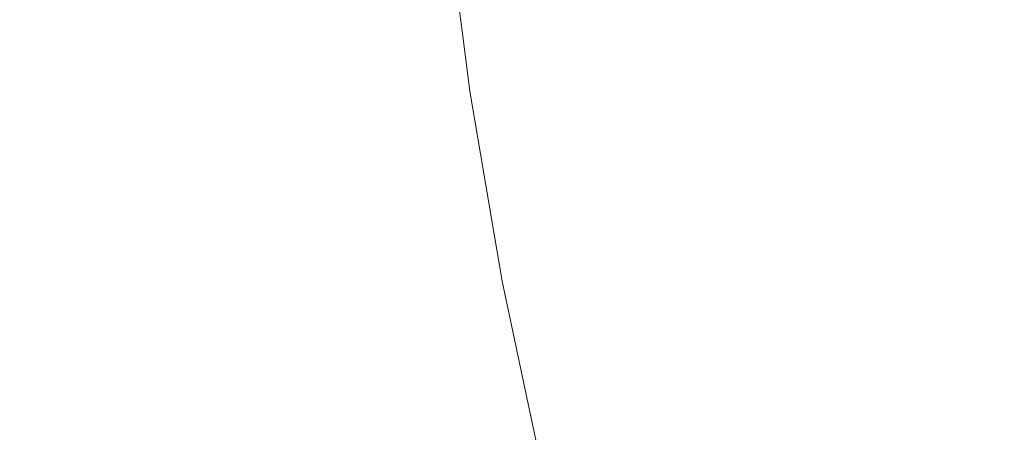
# Model space of a CAD drawing. Header units: centimetres. Extents: x -44.1 to 45.2, y 4.2 to 6.
# Tile 145 of 256: x -14.1126 to -14.087, y 4.6735 to 4.6843. Entities that reach past the tile are written whole.
import ezdxf

# ---------------------------------------------------------------- set-up
doc = ezdxf.new("R2010")
doc.units = ezdxf.units.CM
doc.header["$LTSCALE"] = 2.54
doc.layers.add('Lucido design-1', color=7, linetype='Continuous')

# ---------------------------------------------------------------- blocks, each defined once
blk = doc.blocks.new('Gruppo-4-1')
at = {"color": 7, "linetype": 'Continuous', "lineweight": 9}
blk.add_3dface([(-43.924707, 5.900089, -2312.32217), (-43.924707, 4.300089, -2312.32217), (45.040209, 4.300089, -2312.32217), (45.040209, 5.900089, -2312.32217)], dxfattribs=at)
for points, invisible_edges in [([(-14.093475, 4.684225, -2312.792323), (-14.093875, 4.687493, -2312.792323), (-14.092606, 4.687542, -2312.789995), (-14.092207, 4.684287, -2312.789995)], 15), ([(-14.092207, 4.684287, -2312.789995), (-14.092606, 4.687542, -2312.789995), (-14.091233, 4.687594, -2312.787674), (-14.090837, 4.684354, -2312.787674)], 15), ([(-14.101108, 4.683854, -2313.023745), (-14.101517, 4.687198, -2313.023745), (-14.101511, 4.687338, -2313.02217), (-14.101066, 4.683858, -2313.02217)], 11), ([(-14.101066, 4.683858, -2313.02217), (-14.101511, 4.687338, -2313.02217), (-14.101511, 4.687338, -2312.82217), (-14.101066, 4.683858, -2312.82217)], 10), ([(-14.101077, 4.683856, -2312.821063), (-14.101066, 4.683858, -2312.82217), (-14.101511, 4.687338, -2312.82217), (-14.101486, 4.687199, -2312.821063)], 13), ([(-14.098646, 4.683974, -2312.805134), (-14.098969, 4.683958, -2312.806291), (-14.099375, 4.687281, -2312.806291), (-14.099052, 4.687293, -2312.805134)], 15), ([(-14.099052, 4.687293, -2312.805134), (-14.098705, 4.687306, -2312.803974), (-14.098299, 4.683991, -2312.803974), (-14.098646, 4.683974, -2312.805134)], 15), ([(-14.097928, 4.684009, -2312.802812), (-14.098299, 4.683991, -2312.803974), (-14.098705, 4.687306, -2312.803974), (-14.098334, 4.687321, -2312.802812)], 15), ([(-14.098334, 4.687321, -2312.802812), (-14.097938, 4.687336, -2312.801649), (-14.097533, 4.684028, -2312.801649), (-14.097928, 4.684009, -2312.802812)], 15), ([(-14.097113, 4.684048, -2312.800485), (-14.097533, 4.684028, -2312.801649), (-14.097938, 4.687336, -2312.801649), (-14.097518, 4.687352, -2312.800485)], 15), ([(-14.097518, 4.687352, -2312.800485), (-14.097073, 4.687369, -2312.799319), (-14.096669, 4.68407, -2312.799319), (-14.097113, 4.684048, -2312.800485)], 15), ([(-14.0962, 4.684093, -2312.798154), (-14.096669, 4.68407, -2312.799319), (-14.097073, 4.687369, -2312.799319), (-14.096603, 4.687387, -2312.798154)], 15), ([(-14.096603, 4.687387, -2312.798154), (-14.096108, 4.687407, -2312.796987), (-14.095705, 4.684117, -2312.796987), (-14.0962, 4.684093, -2312.798154)], 15), ([(-14.095186, 4.684142, -2312.795821), (-14.095705, 4.684117, -2312.796987), (-14.096108, 4.687407, -2312.796987), (-14.095588, 4.687427, -2312.795821)], 15), ([(-14.095588, 4.687427, -2312.795821), (-14.095042, 4.687448, -2312.794654), (-14.094641, 4.684169, -2312.794654), (-14.095186, 4.684142, -2312.795821)], 15), ([(-14.094071, 4.684196, -2312.793488), (-14.094641, 4.684169, -2312.794654), (-14.095042, 4.687448, -2312.794654), (-14.094471, 4.68747, -2312.793488)], 15), ([(-14.094471, 4.68747, -2312.793488), (-14.093875, 4.687493, -2312.792323), (-14.093475, 4.684225, -2312.792323), (-14.094071, 4.684196, -2312.793488)], 15), ([(-14.106049, 4.683614, -2313.046366), (-14.106464, 4.687007, -2313.046366), (-14.105715, 4.687036, -2313.044493), (-14.105301, 4.683651, -2313.044493)], 15), ([(-14.105301, 4.683651, -2313.044493), (-14.105715, 4.687036, -2313.044493), (-14.105037, 4.687062, -2313.042641), (-14.104623, 4.683683, -2313.042641)], 15), ([(-14.104623, 4.683683, -2313.042641), (-14.105037, 4.687062, -2313.042641), (-14.104426, 4.687086, -2313.040809), (-14.104013, 4.683713, -2313.040809)], 15), ([(-14.104013, 4.683713, -2313.040809), (-14.104426, 4.687086, -2313.040809), (-14.10388, 4.687107, -2313.038998), (-14.103469, 4.68374, -2313.038998)], 15), ([(-14.103469, 4.68374, -2313.038998), (-14.10388, 4.687107, -2313.038998), (-14.103398, 4.687126, -2313.03721), (-14.102987, 4.683763, -2313.03721)], 15), ([(-14.102987, 4.683763, -2313.03721), (-14.103398, 4.687126, -2313.03721), (-14.102976, 4.687142, -2313.035444), (-14.102565, 4.683784, -2313.035444)], 15), ([(-14.102565, 4.683784, -2313.035444), (-14.102976, 4.687142, -2313.035444), (-14.102611, 4.687156, -2313.033702), (-14.102201, 4.683801, -2313.033702)], 15), ([(-14.102201, 4.683801, -2313.033702), (-14.102611, 4.687156, -2313.033702), (-14.102303, 4.687168, -2313.031982), (-14.101893, 4.683816, -2313.031982)], 15), ([(-14.101893, 4.683816, -2313.031982), (-14.102303, 4.687168, -2313.031982), (-14.102048, 4.687178, -2313.030287), (-14.101638, 4.683829, -2313.030287)], 15), ([(-14.101638, 4.683829, -2313.030287), (-14.102048, 4.687178, -2313.030287), (-14.101844, 4.687185, -2313.028615), (-14.101434, 4.683838, -2313.028615)], 15), ([(-14.101434, 4.683838, -2313.028615), (-14.101844, 4.687185, -2313.028615), (-14.101689, 4.687191, -2313.026967), (-14.101279, 4.683846, -2313.026967)], 15), ([(-14.101279, 4.683846, -2313.026967), (-14.101689, 4.687191, -2313.026967), (-14.10158, 4.687196, -2313.025344), (-14.101171, 4.683851, -2313.025344)], 15), ([(-14.101171, 4.683851, -2313.025344), (-14.10158, 4.687196, -2313.025344), (-14.101517, 4.687198, -2313.023745), (-14.101108, 4.683854, -2313.023745)], 15), ([(-14.101486, 4.687199, -2312.821063), (-14.101455, 4.6872, -2312.81995), (-14.101046, 4.683857, -2312.81995), (-14.101077, 4.683856, -2312.821063)], 15), ([(-14.100994, 4.68386, -2312.818833), (-14.101046, 4.683857, -2312.81995), (-14.101455, 4.6872, -2312.81995), (-14.101403, 4.687202, -2312.818833)], 15), ([(-14.101403, 4.687202, -2312.818833), (-14.10133, 4.687205, -2312.817712), (-14.100921, 4.683863, -2312.817712), (-14.100994, 4.68386, -2312.818833)], 15), ([(-14.100827, 4.683868, -2312.816586), (-14.100921, 4.683863, -2312.817712), (-14.10133, 4.687205, -2312.817712), (-14.101235, 4.687209, -2312.816586)], 15), ([(-14.101235, 4.687209, -2312.816586), (-14.101119, 4.687213, -2312.815456), (-14.10071, 4.683874, -2312.815456), (-14.100827, 4.683868, -2312.816586)], 15), ([(-14.100572, 4.68388, -2312.814322), (-14.10071, 4.683874, -2312.815456), (-14.101119, 4.687213, -2312.815456), (-14.10098, 4.687219, -2312.814322)], 15), ([(-14.10098, 4.687219, -2312.814322), (-14.10082, 4.687225, -2312.813185), (-14.100412, 4.683888, -2312.813185), (-14.100572, 4.68388, -2312.814322)], 15), ([(-14.100229, 4.683897, -2312.812043), (-14.100412, 4.683888, -2312.813185), (-14.10082, 4.687225, -2312.813185), (-14.100637, 4.687232, -2312.812043)], 15), ([(-14.100637, 4.687232, -2312.812043), (-14.100431, 4.68724, -2312.810899), (-14.100023, 4.683907, -2312.810899), (-14.100229, 4.683897, -2312.812043)], 15), ([(-14.099794, 4.683918, -2312.809751), (-14.100023, 4.683907, -2312.810899), (-14.100431, 4.68724, -2312.810899), (-14.100202, 4.687249, -2312.809751)], 15), ([(-14.100202, 4.687249, -2312.809751), (-14.09995, 4.687258, -2312.8086), (-14.099543, 4.68393, -2312.8086), (-14.099794, 4.683918, -2312.809751)], 15), ([(-14.099267, 4.683944, -2312.807447), (-14.099543, 4.68393, -2312.8086), (-14.09995, 4.687258, -2312.8086), (-14.099674, 4.687269, -2312.807447)], 15), ([(-14.099674, 4.687269, -2312.807447), (-14.099375, 4.687281, -2312.806291), (-14.098969, 4.683958, -2312.806291), (-14.099267, 4.683944, -2312.807447)], 15), ([(-14.113474, 4.683253, -2313.059966), (-14.113898, 4.686721, -2313.059966), (-14.112583, 4.686771, -2313.057979), (-14.112161, 4.683317, -2313.057979)], 15), ([(-14.112161, 4.683317, -2313.057979), (-14.112583, 4.686771, -2313.057979), (-14.111357, 4.686819, -2313.056004), (-14.110936, 4.683377, -2313.056004)], 15), ([(-14.110936, 4.683377, -2313.056004), (-14.111357, 4.686819, -2313.056004), (-14.110216, 4.686863, -2313.054044), (-14.109797, 4.683432, -2313.054044)], 15), ([(-14.109797, 4.683432, -2313.054044), (-14.110216, 4.686863, -2313.054044), (-14.10916, 4.686903, -2313.052099), (-14.108741, 4.683483, -2313.052099)], 15), ([(-14.108741, 4.683483, -2313.052099), (-14.10916, 4.686903, -2313.052099), (-14.108184, 4.686941, -2313.05017), (-14.107767, 4.683531, -2313.05017)], 15), ([(-14.107767, 4.683531, -2313.05017), (-14.108184, 4.686941, -2313.05017), (-14.107286, 4.686976, -2313.048259), (-14.10687, 4.683574, -2313.048259)], 15), ([(-14.10687, 4.683574, -2313.048259), (-14.107286, 4.686976, -2313.048259), (-14.106464, 4.687007, -2313.046366), (-14.106049, 4.683614, -2313.046366)], 15), ([(-14.087785, 4.684502, -2312.783058), (-14.087294, 4.681246, -2312.783058), (-14.088869, 4.681153, -2312.78536), (-14.089362, 4.684425, -2312.78536)], 15), ([(-14.086104, 4.684584, -2312.780769), (-14.085615, 4.681344, -2312.780769), (-14.087294, 4.681246, -2312.783058), (-14.087785, 4.684502, -2312.783058)], 15), ([(-14.094071, 4.684196, -2312.793488), (-14.093475, 4.684225, -2312.792323), (-14.092976, 4.680911, -2312.792323), (-14.09357, 4.680876, -2312.793488)], 15), ([(-14.092355, 4.680948, -2312.791158), (-14.092976, 4.680911, -2312.792323), (-14.093475, 4.684225, -2312.792323), (-14.092207, 4.684287, -2312.789995)], 15), ([(-14.092207, 4.684287, -2312.789995), (-14.09171, 4.680986, -2312.789995), (-14.092355, 4.680948, -2312.791158)], 11), ([(-14.090837, 4.684354, -2312.787674), (-14.090341, 4.681066, -2312.787674), (-14.09171, 4.680986, -2312.789995), (-14.092207, 4.684287, -2312.789995)], 15), ([(-14.089362, 4.684425, -2312.78536), (-14.088869, 4.681153, -2312.78536), (-14.090341, 4.681066, -2312.787674), (-14.090837, 4.684354, -2312.787674)], 15), ([(-14.099267, 4.683944, -2312.807447), (-14.098969, 4.683958, -2312.806291), (-14.09846, 4.680588, -2312.806291), (-14.098759, 4.680571, -2312.807447)], 15), ([(-14.098138, 4.680607, -2312.805134), (-14.09846, 4.680588, -2312.806291), (-14.098969, 4.683958, -2312.806291), (-14.098646, 4.683974, -2312.805134)], 15), ([(-14.098646, 4.683974, -2312.805134), (-14.098299, 4.683991, -2312.803974), (-14.097792, 4.680628, -2312.803974), (-14.098138, 4.680607, -2312.805134)], 15), ([(-14.097422, 4.68065, -2312.802812), (-14.097792, 4.680628, -2312.803974), (-14.098299, 4.683991, -2312.803974), (-14.097928, 4.684009, -2312.802812)], 15), ([(-14.097928, 4.684009, -2312.802812), (-14.097533, 4.684028, -2312.801649), (-14.097027, 4.680673, -2312.801649), (-14.097422, 4.68065, -2312.802812)], 15), ([(-14.096608, 4.680697, -2312.800485), (-14.097027, 4.680673, -2312.801649), (-14.097533, 4.684028, -2312.801649), (-14.097113, 4.684048, -2312.800485)], 15), ([(-14.097113, 4.684048, -2312.800485), (-14.096669, 4.68407, -2312.799319), (-14.096164, 4.680724, -2312.799319), (-14.096608, 4.680697, -2312.800485)], 15), ([(-14.095696, 4.680751, -2312.798154), (-14.096164, 4.680724, -2312.799319), (-14.096669, 4.68407, -2312.799319), (-14.0962, 4.684093, -2312.798154)], 15), ([(-14.0962, 4.684093, -2312.798154), (-14.095705, 4.684117, -2312.796987), (-14.095202, 4.68078, -2312.796987), (-14.095696, 4.680751, -2312.798154)], 15), ([(-14.094683, 4.680811, -2312.795821), (-14.095202, 4.68078, -2312.796987), (-14.095705, 4.684117, -2312.796987), (-14.095186, 4.684142, -2312.795821)], 15), ([(-14.095186, 4.684142, -2312.795821), (-14.094641, 4.684169, -2312.794654), (-14.09414, 4.680843, -2312.794654), (-14.094683, 4.680811, -2312.795821)], 15), ([(-14.09357, 4.680876, -2312.793488), (-14.09414, 4.680843, -2312.794654), (-14.094641, 4.684169, -2312.794654), (-14.094071, 4.684196, -2312.793488)], 15), ([(-14.104013, 4.683713, -2313.040809), (-14.103497, 4.680292, -2313.040809), (-14.104106, 4.680256, -2313.042641), (-14.104623, 4.683683, -2313.042641)], 15), ([(-14.103469, 4.68374, -2313.038998), (-14.102953, 4.680324, -2313.038998), (-14.103497, 4.680292, -2313.040809), (-14.104013, 4.683713, -2313.040809)], 15), ([(-14.102987, 4.683763, -2313.03721), (-14.102472, 4.680352, -2313.03721), (-14.102953, 4.680324, -2313.038998), (-14.103469, 4.68374, -2313.038998)], 15), ([(-14.102565, 4.683784, -2313.035444), (-14.102051, 4.680377, -2313.035444), (-14.102472, 4.680352, -2313.03721), (-14.102987, 4.683763, -2313.03721)], 15), ([(-14.102201, 4.683801, -2313.033702), (-14.101688, 4.680399, -2313.033702), (-14.102051, 4.680377, -2313.035444), (-14.102565, 4.683784, -2313.035444)], 15), ([(-14.101893, 4.683816, -2313.031982), (-14.10138, 4.680417, -2313.031982), (-14.101688, 4.680399, -2313.033702), (-14.102201, 4.683801, -2313.033702)], 15), ([(-14.101638, 4.683829, -2313.030287), (-14.101126, 4.680432, -2313.030287), (-14.10138, 4.680417, -2313.031982), (-14.101893, 4.683816, -2313.031982)], 15), ([(-14.101434, 4.683838, -2313.028615), (-14.100922, 4.680444, -2313.028615), (-14.101126, 4.680432, -2313.030287), (-14.101638, 4.683829, -2313.030287)], 15), ([(-14.101279, 4.683846, -2313.026967), (-14.100768, 4.680453, -2313.026967), (-14.100922, 4.680444, -2313.028615), (-14.101434, 4.683838, -2313.028615)], 15), ([(-14.101171, 4.683851, -2313.025344), (-14.10066, 4.680459, -2313.025344), (-14.100768, 4.680453, -2313.026967), (-14.101279, 4.683846, -2313.026967)], 15), ([(-14.101108, 4.683854, -2313.023745), (-14.100596, 4.680463, -2313.023745), (-14.10066, 4.680459, -2313.025344), (-14.101171, 4.683851, -2313.025344)], 15), ([(-14.101108, 4.683854, -2313.023745), (-14.101066, 4.683858, -2313.02217), (-14.100883, 4.682427, -2313.02217)], 9), ([(-14.100883, 4.682427, -2313.02217), (-14.100596, 4.680463, -2313.023745), (-14.101108, 4.683854, -2313.023745)], 11), ([(-14.100883, 4.682427, -2312.82217), (-14.101066, 4.683858, -2312.82217), (-14.101077, 4.683856, -2312.821063)], 10), ([(-14.101077, 4.683856, -2312.821063), (-14.101046, 4.683857, -2312.81995), (-14.100535, 4.680466, -2312.81995), (-14.100565, 4.680465, -2312.821063)], 15), ([(-14.101077, 4.683856, -2312.821063), (-14.100565, 4.680465, -2312.821063), (-14.100883, 4.682427, -2312.82217)], 11), ([(-14.101066, 4.683858, -2312.82217), (-14.100883, 4.682427, -2312.82217), (-14.100883, 4.682427, -2313.02217), (-14.101066, 4.683858, -2313.02217)], 10), ([(-14.100483, 4.680469, -2312.818833), (-14.100535, 4.680466, -2312.81995), (-14.101046, 4.683857, -2312.81995), (-14.100994, 4.68386, -2312.818833)], 15), ([(-14.100994, 4.68386, -2312.818833), (-14.100921, 4.683863, -2312.817712), (-14.10041, 4.680474, -2312.817712), (-14.100483, 4.680469, -2312.818833)], 15), ([(-14.100316, 4.680479, -2312.816586), (-14.10041, 4.680474, -2312.817712), (-14.100921, 4.683863, -2312.817712), (-14.100827, 4.683868, -2312.816586)], 15), ([(-14.100827, 4.683868, -2312.816586), (-14.10071, 4.683874, -2312.815456), (-14.100199, 4.680486, -2312.815456), (-14.100316, 4.680479, -2312.816586)], 15), ([(-14.100061, 4.680494, -2312.814322), (-14.100199, 4.680486, -2312.815456), (-14.10071, 4.683874, -2312.815456), (-14.100572, 4.68388, -2312.814322)], 15), ([(-14.100572, 4.68388, -2312.814322), (-14.100412, 4.683888, -2312.813185), (-14.099901, 4.680504, -2312.813185), (-14.100061, 4.680494, -2312.814322)], 15), ([(-14.099719, 4.680514, -2312.812043), (-14.099901, 4.680504, -2312.813185), (-14.100412, 4.683888, -2312.813185), (-14.100229, 4.683897, -2312.812043)], 15), ([(-14.100229, 4.683897, -2312.812043), (-14.100023, 4.683907, -2312.810899), (-14.099513, 4.680527, -2312.810899), (-14.099719, 4.680514, -2312.812043)], 15), ([(-14.099285, 4.68054, -2312.809751), (-14.099513, 4.680527, -2312.810899), (-14.100023, 4.683907, -2312.810899), (-14.099794, 4.683918, -2312.809751)], 15), ([(-14.099794, 4.683918, -2312.809751), (-14.099543, 4.68393, -2312.8086), (-14.099033, 4.680555, -2312.8086), (-14.099285, 4.68054, -2312.809751)], 15), ([(-14.098759, 4.680571, -2312.807447), (-14.099033, 4.680555, -2312.8086), (-14.099543, 4.68393, -2312.8086), (-14.099267, 4.683944, -2312.807447)], 15), ([(-14.109797, 4.683432, -2313.054044), (-14.109272, 4.679952, -2313.054044), (-14.110409, 4.679885, -2313.056004), (-14.110936, 4.683377, -2313.056004)], 15), ([(-14.108741, 4.683483, -2313.052099), (-14.108218, 4.680014, -2313.052099), (-14.109272, 4.679952, -2313.054044), (-14.109797, 4.683432, -2313.054044)], 15), ([(-14.107767, 4.683531, -2313.05017), (-14.107245, 4.680072, -2313.05017), (-14.108218, 4.680014, -2313.052099), (-14.108741, 4.683483, -2313.052099)], 15), ([(-14.10687, 4.683574, -2313.048259), (-14.10635, 4.680124, -2313.048259), (-14.107245, 4.680072, -2313.05017), (-14.107767, 4.683531, -2313.05017)], 15), ([(-14.106049, 4.683614, -2313.046366), (-14.10553, 4.680172, -2313.046366), (-14.10635, 4.680124, -2313.048259), (-14.10687, 4.683574, -2313.048259)], 15), ([(-14.105301, 4.683651, -2313.044493), (-14.104783, 4.680216, -2313.044493), (-14.10553, 4.680172, -2313.046366), (-14.106049, 4.683614, -2313.046366)], 15), ([(-14.104623, 4.683683, -2313.042641), (-14.104106, 4.680256, -2313.042641), (-14.104783, 4.680216, -2313.044493), (-14.105301, 4.683651, -2313.044493)], 15), ([(-14.112161, 4.683317, -2313.057979), (-14.111632, 4.679813, -2313.057979), (-14.112944, 4.679736, -2313.059966), (-14.113474, 4.683253, -2313.059966)], 15), ([(-14.110936, 4.683377, -2313.056004), (-14.110409, 4.679885, -2313.056004), (-14.111632, 4.679813, -2313.057979), (-14.112161, 4.683317, -2313.057979)], 15), ([(-14.100596, 4.680463, -2313.023745), (-14.100883, 4.682427, -2313.02217), (-14.100044, 4.677475, -2313.02217)], 9), ([(-14.100883, 4.682427, -2313.02217), (-14.100883, 4.682427, -2312.82217), (-14.100044, 4.677475, -2312.82217), (-14.100044, 4.677475, -2313.02217)], 5), ([(-14.100044, 4.677475, -2312.82217), (-14.100883, 4.682427, -2312.82217), (-14.100565, 4.680465, -2312.821063)], 10), ([(-14.089741, 4.677733, -2312.787674), (-14.090341, 4.681066, -2312.787674), (-14.088869, 4.681153, -2312.78536), (-14.088272, 4.677835, -2312.78536)], 15), ([(-14.088272, 4.677835, -2312.78536), (-14.088869, 4.681153, -2312.78536), (-14.087294, 4.681246, -2312.783058), (-14.0867, 4.677944, -2312.783058)], 15), ([(-14.0867, 4.677944, -2312.783058), (-14.087294, 4.681246, -2312.783058), (-14.085615, 4.681344, -2312.780769), (-14.085025, 4.67806, -2312.780769)], 15), ([(-14.092965, 4.67751, -2312.793488), (-14.093533, 4.67747, -2312.794654), (-14.09414, 4.680843, -2312.794654), (-14.09357, 4.680876, -2312.793488)], 15), ([(-14.09357, 4.680876, -2312.793488), (-14.092976, 4.680911, -2312.792323), (-14.092371, 4.677551, -2312.792323), (-14.092965, 4.67751, -2312.793488)], 15), ([(-14.091752, 4.677594, -2312.791158), (-14.092371, 4.677551, -2312.792323), (-14.092976, 4.680911, -2312.792323), (-14.092355, 4.680948, -2312.791158)], 15), ([(-14.092355, 4.680948, -2312.791158), (-14.09171, 4.680986, -2312.789995), (-14.091108, 4.677639, -2312.789995), (-14.091752, 4.677594, -2312.791158)], 15), ([(-14.091108, 4.677639, -2312.789995), (-14.09171, 4.680986, -2312.789995), (-14.090341, 4.681066, -2312.787674), (-14.089741, 4.677733, -2312.787674)], 15), ([(-14.097524, 4.677194, -2312.805134), (-14.097846, 4.677172, -2312.806291), (-14.09846, 4.680588, -2312.806291), (-14.098138, 4.680607, -2312.805134)], 15), ([(-14.098138, 4.680607, -2312.805134), (-14.097792, 4.680628, -2312.803974), (-14.097179, 4.677218, -2312.803974), (-14.097524, 4.677194, -2312.805134)], 15), ([(-14.096809, 4.677243, -2312.802812), (-14.097179, 4.677218, -2312.803974), (-14.097792, 4.680628, -2312.803974), (-14.097422, 4.68065, -2312.802812)], 15), ([(-14.097422, 4.68065, -2312.802812), (-14.097027, 4.680673, -2312.801649), (-14.096415, 4.677271, -2312.801649), (-14.096809, 4.677243, -2312.802812)], 15), ([(-14.095997, 4.6773, -2312.800485), (-14.096415, 4.677271, -2312.801649), (-14.097027, 4.680673, -2312.801649), (-14.096608, 4.680697, -2312.800485)], 15), ([(-14.096608, 4.680697, -2312.800485), (-14.096164, 4.680724, -2312.799319), (-14.095554, 4.67733, -2312.799319), (-14.095997, 4.6773, -2312.800485)], 15), ([(-14.095086, 4.677363, -2312.798154), (-14.095554, 4.67733, -2312.799319), (-14.096164, 4.680724, -2312.799319), (-14.095696, 4.680751, -2312.798154)], 15), ([(-14.095696, 4.680751, -2312.798154), (-14.095202, 4.68078, -2312.796987), (-14.094594, 4.677397, -2312.796987), (-14.095086, 4.677363, -2312.798154)], 15), ([(-14.094076, 4.677433, -2312.795821), (-14.094594, 4.677397, -2312.796987), (-14.095202, 4.68078, -2312.796987), (-14.094683, 4.680811, -2312.795821)], 15), ([(-14.094683, 4.680811, -2312.795821), (-14.09414, 4.680843, -2312.794654), (-14.093533, 4.67747, -2312.794654), (-14.094076, 4.677433, -2312.795821)], 15), ([(-14.102331, 4.676861, -2313.038998), (-14.102953, 4.680324, -2313.038998), (-14.102472, 4.680352, -2313.03721), (-14.10185, 4.676894, -2313.03721)], 15), ([(-14.10185, 4.676894, -2313.03721), (-14.102472, 4.680352, -2313.03721), (-14.102051, 4.680377, -2313.035444), (-14.10143, 4.676923, -2313.035444)], 15), ([(-14.10143, 4.676923, -2313.035444), (-14.102051, 4.680377, -2313.035444), (-14.101688, 4.680399, -2313.033702), (-14.101068, 4.676948, -2313.033702)], 15), ([(-14.101068, 4.676948, -2313.033702), (-14.101688, 4.680399, -2313.033702), (-14.10138, 4.680417, -2313.031982), (-14.10076, 4.67697, -2313.031982)], 15), ([(-14.10076, 4.67697, -2313.031982), (-14.10138, 4.680417, -2313.031982), (-14.101126, 4.680432, -2313.030287), (-14.100506, 4.676987, -2313.030287)], 15), ([(-14.100506, 4.676987, -2313.030287), (-14.101126, 4.680432, -2313.030287), (-14.100922, 4.680444, -2313.028615), (-14.100303, 4.677001, -2313.028615)], 15), ([(-14.100303, 4.677001, -2313.028615), (-14.100922, 4.680444, -2313.028615), (-14.100768, 4.680453, -2313.026967), (-14.100149, 4.677012, -2313.026967)], 15), ([(-14.100149, 4.677012, -2313.026967), (-14.100768, 4.680453, -2313.026967), (-14.10066, 4.680459, -2313.025344), (-14.100041, 4.67702, -2313.025344)], 15), ([(-14.100041, 4.67702, -2313.025344), (-14.10066, 4.680459, -2313.025344), (-14.100596, 4.680463, -2313.023745), (-14.099978, 4.677024, -2313.023745)], 15), ([(-14.100044, 4.677475, -2313.02217), (-14.099978, 4.677024, -2313.023745), (-14.100596, 4.680463, -2313.023745)], 11), ([(-14.100565, 4.680465, -2312.821063), (-14.100535, 4.680466, -2312.81995), (-14.099916, 4.677028, -2312.81995), (-14.099947, 4.677026, -2312.821063)], 15), ([(-14.100565, 4.680465, -2312.821063), (-14.099947, 4.677026, -2312.821063), (-14.100044, 4.677475, -2312.82217)], 11), ([(-14.099865, 4.677032, -2312.818833), (-14.099916, 4.677028, -2312.81995), (-14.100535, 4.680466, -2312.81995), (-14.100483, 4.680469, -2312.818833)], 15), ([(-14.100483, 4.680469, -2312.818833), (-14.10041, 4.680474, -2312.817712), (-14.099792, 4.677037, -2312.817712), (-14.099865, 4.677032, -2312.818833)], 15), ([(-14.099698, 4.677043, -2312.816586), (-14.099792, 4.677037, -2312.817712), (-14.10041, 4.680474, -2312.817712), (-14.100316, 4.680479, -2312.816586)], 15), ([(-14.100316, 4.680479, -2312.816586), (-14.100199, 4.680486, -2312.815456), (-14.099582, 4.677051, -2312.815456), (-14.099698, 4.677043, -2312.816586)], 15), ([(-14.099444, 4.677061, -2312.814322), (-14.099582, 4.677051, -2312.815456), (-14.100199, 4.680486, -2312.815456), (-14.100061, 4.680494, -2312.814322)], 15), ([(-14.100061, 4.680494, -2312.814322), (-14.099901, 4.680504, -2312.813185), (-14.099284, 4.677072, -2312.813185), (-14.099444, 4.677061, -2312.814322)], 15), ([(-14.099102, 4.677085, -2312.812043), (-14.099284, 4.677072, -2312.813185), (-14.099901, 4.680504, -2312.813185), (-14.099719, 4.680514, -2312.812043)], 15), ([(-14.099719, 4.680514, -2312.812043), (-14.099513, 4.680527, -2312.810899), (-14.098897, 4.677099, -2312.810899), (-14.099102, 4.677085, -2312.812043)], 15), ([(-14.098669, 4.677115, -2312.809751), (-14.098897, 4.677099, -2312.810899), (-14.099513, 4.680527, -2312.810899), (-14.099285, 4.68054, -2312.809751)], 15), ([(-14.099285, 4.68054, -2312.809751), (-14.099033, 4.680555, -2312.8086), (-14.098418, 4.677132, -2312.8086), (-14.098669, 4.677115, -2312.809751)], 15), ([(-14.098144, 4.677151, -2312.807447), (-14.098418, 4.677132, -2312.8086), (-14.099033, 4.680555, -2312.8086), (-14.098759, 4.680571, -2312.807447)], 15), ([(-14.098759, 4.680571, -2312.807447), (-14.09846, 4.680588, -2312.806291), (-14.097846, 4.677172, -2312.806291), (-14.098144, 4.677151, -2312.807447)], 15), ([(-14.106614, 4.676564, -2313.05017), (-14.107245, 4.680072, -2313.05017), (-14.10635, 4.680124, -2313.048259), (-14.105721, 4.676626, -2313.048259)], 15), ([(-14.105721, 4.676626, -2313.048259), (-14.10635, 4.680124, -2313.048259), (-14.10553, 4.680172, -2313.046366), (-14.104903, 4.676683, -2313.046366)], 15), ([(-14.104903, 4.676683, -2313.046366), (-14.10553, 4.680172, -2313.046366), (-14.104783, 4.680216, -2313.044493), (-14.104157, 4.676734, -2313.044493)], 15), ([(-14.104157, 4.676734, -2313.044493), (-14.104783, 4.680216, -2313.044493), (-14.104106, 4.680256, -2313.042641), (-14.103482, 4.676781, -2313.042641)], 15), ([(-14.103482, 4.676781, -2313.042641), (-14.104106, 4.680256, -2313.042641), (-14.103497, 4.680292, -2313.040809), (-14.102874, 4.676823, -2313.040809)], 15), ([(-14.102874, 4.676823, -2313.040809), (-14.103497, 4.680292, -2313.040809), (-14.102953, 4.680324, -2313.038998), (-14.102331, 4.676861, -2313.038998)], 15), ([(-14.110993, 4.676261, -2313.057979), (-14.111632, 4.679813, -2313.057979), (-14.110409, 4.679885, -2313.056004), (-14.109773, 4.676345, -2313.056004)], 15), ([(-14.109773, 4.676345, -2313.056004), (-14.110409, 4.679885, -2313.056004), (-14.109272, 4.679952, -2313.054044), (-14.108637, 4.676424, -2313.054044)], 15), ([(-14.108637, 4.676424, -2313.054044), (-14.109272, 4.679952, -2313.054044), (-14.108218, 4.680014, -2313.052099), (-14.107586, 4.676497, -2313.052099)], 15), ([(-14.107586, 4.676497, -2313.052099), (-14.108218, 4.680014, -2313.052099), (-14.107245, 4.680072, -2313.05017), (-14.106614, 4.676564, -2313.05017)], 15), ([(-14.113703, 4.676073, -2313.061965), (-14.114347, 4.679654, -2313.061965), (-14.112944, 4.679736, -2313.059966), (-14.112303, 4.67617, -2313.059966)], 15), ([(-14.112303, 4.67617, -2313.059966), (-14.112944, 4.679736, -2313.059966), (-14.111632, 4.679813, -2313.057979), (-14.110993, 4.676261, -2313.057979)], 15), ([(-14.088272, 4.677835, -2312.78536), (-14.087568, 4.674472, -2312.78536), (-14.089034, 4.674355, -2312.787674), (-14.089741, 4.677733, -2312.787674)], 15), ([(-14.0867, 4.677944, -2312.783058), (-14.085999, 4.674597, -2312.783058), (-14.087568, 4.674472, -2312.78536), (-14.088272, 4.677835, -2312.78536)], 15), ([(-14.092965, 4.67751, -2312.793488), (-14.092371, 4.677551, -2312.792323), (-14.091658, 4.674145, -2312.792323), (-14.09225, 4.674098, -2312.793488)], 15), ([(-14.09104, 4.674194, -2312.791158), (-14.091658, 4.674145, -2312.792323), (-14.092371, 4.677551, -2312.792323), (-14.091752, 4.677594, -2312.791158)], 15), ([(-14.091752, 4.677594, -2312.791158), (-14.091108, 4.677639, -2312.789995), (-14.090397, 4.674246, -2312.789995), (-14.09104, 4.674194, -2312.791158)], 15), ([(-14.089728, 4.674299, -2312.788833), (-14.090397, 4.674246, -2312.789995), (-14.091108, 4.677639, -2312.789995), (-14.089741, 4.677733, -2312.787674)], 15), ([(-14.089741, 4.677733, -2312.787674), (-14.089034, 4.674355, -2312.787674), (-14.089728, 4.674299, -2312.788833)], 11), ([(-14.100044, 4.677475, -2313.02217), (-14.099949, 4.677027, -2313.02217), (-14.099978, 4.677024, -2313.023745)], 10), ([(-14.099949, 4.677027, -2313.02217), (-14.100044, 4.677475, -2313.02217), (-14.100044, 4.677475, -2312.82217), (-14.099949, 4.677027, -2312.82217)], 10), ([(-14.099947, 4.677026, -2312.821063), (-14.099949, 4.677027, -2312.82217), (-14.100044, 4.677475, -2312.82217)], 9), ([(-14.096809, 4.677243, -2312.802812), (-14.096415, 4.677271, -2312.801649), (-14.095693, 4.673823, -2312.801649), (-14.096086, 4.673791, -2312.802812)], 15), ([(-14.095276, 4.673856, -2312.800485), (-14.095693, 4.673823, -2312.801649), (-14.096415, 4.677271, -2312.801649), (-14.095997, 4.6773, -2312.800485)], 15), ([(-14.095997, 4.6773, -2312.800485), (-14.095554, 4.67733, -2312.799319), (-14.094834, 4.673891, -2312.799319), (-14.095276, 4.673856, -2312.800485)], 15), ([(-14.094367, 4.673929, -2312.798154), (-14.094834, 4.673891, -2312.799319), (-14.095554, 4.67733, -2312.799319), (-14.095086, 4.677363, -2312.798154)], 15), ([(-14.095086, 4.677363, -2312.798154), (-14.094594, 4.677397, -2312.796987), (-14.093876, 4.673968, -2312.796987), (-14.094367, 4.673929, -2312.798154)], 15), ([(-14.093359, 4.674009, -2312.795821), (-14.093876, 4.673968, -2312.796987), (-14.094594, 4.677397, -2312.796987), (-14.094076, 4.677433, -2312.795821)], 15), ([(-14.094076, 4.677433, -2312.795821), (-14.093533, 4.67747, -2312.794654), (-14.092817, 4.674052, -2312.794654), (-14.093359, 4.674009, -2312.795821)], 15), ([(-14.09225, 4.674098, -2312.793488), (-14.092817, 4.674052, -2312.794654), (-14.093533, 4.67747, -2312.794654), (-14.092965, 4.67751, -2312.793488)], 15), ([(-14.100041, 4.67702, -2313.025344), (-14.099311, 4.673533, -2313.025344), (-14.099419, 4.673525, -2313.026967), (-14.100149, 4.677012, -2313.026967)], 15), ([(-14.099978, 4.677024, -2313.023745), (-14.099248, 4.673538, -2313.023745), (-14.099311, 4.673533, -2313.025344), (-14.100041, 4.67702, -2313.025344)], 15), ([(-14.099949, 4.677027, -2313.02217), (-14.098984, 4.672476, -2313.02217), (-14.099248, 4.673538, -2313.023745), (-14.099978, 4.677024, -2313.023745)], 14), ([(-14.099949, 4.677027, -2312.82217), (-14.098984, 4.672476, -2312.82217), (-14.098984, 4.672476, -2313.02217), (-14.099949, 4.677027, -2313.02217)], 10), ([(-14.099217, 4.673541, -2312.821063), (-14.098984, 4.672476, -2312.82217), (-14.099949, 4.677027, -2312.82217), (-14.099947, 4.677026, -2312.821063)], 13), ([(-14.099947, 4.677026, -2312.821063), (-14.099916, 4.677028, -2312.81995), (-14.099186, 4.673543, -2312.81995), (-14.099217, 4.673541, -2312.821063)], 15), ([(-14.099135, 4.673547, -2312.818833), (-14.099186, 4.673543, -2312.81995), (-14.099916, 4.677028, -2312.81995), (-14.099865, 4.677032, -2312.818833)], 15), ([(-14.099865, 4.677032, -2312.818833), (-14.099792, 4.677037, -2312.817712), (-14.099062, 4.673553, -2312.817712), (-14.099135, 4.673547, -2312.818833)], 15), ([(-14.098968, 4.673561, -2312.816586), (-14.099062, 4.673553, -2312.817712), (-14.099792, 4.677037, -2312.817712), (-14.099698, 4.677043, -2312.816586)], 15), ([(-14.099698, 4.677043, -2312.816586), (-14.099582, 4.677051, -2312.815456), (-14.098853, 4.67357, -2312.815456), (-14.098968, 4.673561, -2312.816586)], 15), ([(-14.098715, 4.673581, -2312.814322), (-14.098853, 4.67357, -2312.815456), (-14.099582, 4.677051, -2312.815456), (-14.099444, 4.677061, -2312.814322)], 15), ([(-14.099444, 4.677061, -2312.814322), (-14.099284, 4.677072, -2312.813185), (-14.098556, 4.673594, -2312.813185), (-14.098715, 4.673581, -2312.814322)], 15), ([(-14.098374, 4.673608, -2312.812043), (-14.098556, 4.673594, -2312.813185), (-14.099284, 4.677072, -2312.813185), (-14.099102, 4.677085, -2312.812043)], 15), ([(-14.099102, 4.677085, -2312.812043), (-14.098897, 4.677099, -2312.810899), (-14.098169, 4.673625, -2312.810899), (-14.098374, 4.673608, -2312.812043)], 15), ([(-14.097942, 4.673643, -2312.809751), (-14.098169, 4.673625, -2312.810899), (-14.098897, 4.677099, -2312.810899), (-14.098669, 4.677115, -2312.809751)], 15), ([(-14.098669, 4.677115, -2312.809751), (-14.098418, 4.677132, -2312.8086), (-14.097691, 4.673663, -2312.8086), (-14.097942, 4.673643, -2312.809751)], 15), ([(-14.097418, 4.673685, -2312.807447), (-14.097691, 4.673663, -2312.8086), (-14.098418, 4.677132, -2312.8086), (-14.098144, 4.677151, -2312.807447)], 15), ([(-14.098144, 4.677151, -2312.807447), (-14.097846, 4.677172, -2312.806291), (-14.097121, 4.673708, -2312.806291), (-14.097418, 4.673685, -2312.807447)], 15), ([(-14.0968, 4.673734, -2312.805134), (-14.097121, 4.673708, -2312.806291), (-14.097846, 4.677172, -2312.806291), (-14.097524, 4.677194, -2312.805134)], 15), ([(-14.097524, 4.677194, -2312.805134), (-14.097179, 4.677218, -2312.803974), (-14.096455, 4.673762, -2312.803974), (-14.0968, 4.673734, -2312.805134)], 15), ([(-14.096086, 4.673791, -2312.802812), (-14.096455, 4.673762, -2312.803974), (-14.097179, 4.677218, -2312.803974), (-14.096809, 4.677243, -2312.802812)], 15), ([(-14.103482, 4.676781, -2313.042641), (-14.102744, 4.673259, -2313.042641), (-14.103418, 4.673205, -2313.044493), (-14.104157, 4.676734, -2313.044493)], 15), ([(-14.102874, 4.676823, -2313.040809), (-14.102137, 4.673307, -2313.040809), (-14.102744, 4.673259, -2313.042641), (-14.103482, 4.676781, -2313.042641)], 15), ([(-14.102331, 4.676861, -2313.038998), (-14.101596, 4.673351, -2313.038998), (-14.102137, 4.673307, -2313.040809), (-14.102874, 4.676823, -2313.040809)], 15), ([(-14.10185, 4.676894, -2313.03721), (-14.101116, 4.673389, -2313.03721), (-14.101596, 4.673351, -2313.038998), (-14.102331, 4.676861, -2313.038998)], 15), ([(-14.10143, 4.676923, -2313.035444), (-14.100697, 4.673423, -2313.035444), (-14.101116, 4.673389, -2313.03721), (-14.10185, 4.676894, -2313.03721)], 15), ([(-14.101068, 4.676948, -2313.033702), (-14.100335, 4.673451, -2313.033702), (-14.100697, 4.673423, -2313.035444), (-14.10143, 4.676923, -2313.035444)], 15), ([(-14.10076, 4.67697, -2313.031982), (-14.100029, 4.673476, -2313.031982), (-14.100335, 4.673451, -2313.033702), (-14.101068, 4.676948, -2313.033702)], 15), ([(-14.100506, 4.676987, -2313.030287), (-14.099775, 4.673496, -2313.030287), (-14.100029, 4.673476, -2313.031982), (-14.10076, 4.67697, -2313.031982)], 15), ([(-14.100303, 4.677001, -2313.028615), (-14.099573, 4.673512, -2313.028615), (-14.099775, 4.673496, -2313.030287), (-14.100506, 4.676987, -2313.030287)], 15), ([(-14.100149, 4.677012, -2313.026967), (-14.099419, 4.673525, -2313.026967), (-14.099573, 4.673512, -2313.028615), (-14.100303, 4.677001, -2313.028615)], 15), ([(-14.106614, 4.676564, -2313.05017), (-14.10587, 4.673009, -2313.05017), (-14.106839, 4.672932, -2313.052099), (-14.107586, 4.676497, -2313.052099)], 15), ([(-14.105721, 4.676626, -2313.048259), (-14.104978, 4.67308, -2313.048259), (-14.10587, 4.673009, -2313.05017), (-14.106614, 4.676564, -2313.05017)], 15), ([(-14.104903, 4.676683, -2313.046366), (-14.104162, 4.673146, -2313.046366), (-14.104978, 4.67308, -2313.048259), (-14.105721, 4.676626, -2313.048259)], 15), ([(-14.104157, 4.676734, -2313.044493), (-14.103418, 4.673205, -2313.044493), (-14.104162, 4.673146, -2313.046366), (-14.104903, 4.676683, -2313.046366)], 15), ([(-14.110993, 4.676261, -2313.057979), (-14.110239, 4.67266, -2313.057979), (-14.111546, 4.672555, -2313.059966), (-14.112303, 4.67617, -2313.059966)], 15), ([(-14.109773, 4.676345, -2313.056004), (-14.109021, 4.672757, -2313.056004), (-14.110239, 4.67266, -2313.057979), (-14.110993, 4.676261, -2313.057979)], 15), ([(-14.108637, 4.676424, -2313.054044), (-14.107889, 4.672848, -2313.054044), (-14.109021, 4.672757, -2313.056004), (-14.109773, 4.676345, -2313.056004)], 15), ([(-14.107586, 4.676497, -2313.052099), (-14.106839, 4.672932, -2313.052099), (-14.107889, 4.672848, -2313.054044), (-14.108637, 4.676424, -2313.054044)], 15), ([(-14.112303, 4.67617, -2313.059966), (-14.111546, 4.672555, -2313.059966), (-14.112943, 4.672444, -2313.061965), (-14.113703, 4.676073, -2313.061965)], 15), ([(-14.088214, 4.670932, -2312.787674), (-14.089034, 4.674355, -2312.787674), (-14.087568, 4.674472, -2312.78536), (-14.086752, 4.671065, -2312.78536)], 15), ([(-14.086752, 4.671065, -2312.78536), (-14.087568, 4.674472, -2312.78536), (-14.085999, 4.674597, -2312.783058), (-14.085187, 4.671207, -2312.783058)], 15), ([(-14.090215, 4.67075, -2312.791158), (-14.090831, 4.670694, -2312.792323), (-14.091658, 4.674145, -2312.792323), (-14.09104, 4.674194, -2312.791158)], 15), ([(-14.09104, 4.674194, -2312.791158), (-14.090397, 4.674246, -2312.789995), (-14.089573, 4.670808, -2312.789995), (-14.090215, 4.67075, -2312.791158)], 15), ([(-14.088906, 4.670869, -2312.788833), (-14.089573, 4.670808, -2312.789995), (-14.090397, 4.674246, -2312.789995), (-14.089728, 4.674299, -2312.788833)], 15), ([(-14.089728, 4.674299, -2312.788833), (-14.089034, 4.674355, -2312.787674), (-14.088214, 4.670932, -2312.787674), (-14.088906, 4.670869, -2312.788833)], 15), ([(-14.094367, 4.673929, -2312.798154), (-14.093876, 4.673968, -2312.796987), (-14.093043, 4.670493, -2312.796987), (-14.093533, 4.670449, -2312.798154)], 15), ([(-14.092528, 4.67054, -2312.795821), (-14.093043, 4.670493, -2312.796987), (-14.093876, 4.673968, -2312.796987), (-14.093359, 4.674009, -2312.795821)], 15), ([(-14.093359, 4.674009, -2312.795821), (-14.092817, 4.674052, -2312.794654), (-14.091987, 4.670589, -2312.794654), (-14.092528, 4.67054, -2312.795821)], 15), ([(-14.091422, 4.670641, -2312.793488), (-14.091987, 4.670589, -2312.794654), (-14.092817, 4.674052, -2312.794654), (-14.09225, 4.674098, -2312.793488)], 15), ([(-14.09225, 4.674098, -2312.793488), (-14.091658, 4.674145, -2312.792323), (-14.090831, 4.670694, -2312.792323), (-14.091422, 4.670641, -2312.793488)], 15), ([(-14.096576, 4.670173, -2312.807447), (-14.096849, 4.670148, -2312.8086), (-14.097691, 4.673663, -2312.8086), (-14.097418, 4.673685, -2312.807447)], 15), ([(-14.097418, 4.673685, -2312.807447), (-14.097121, 4.673708, -2312.806291), (-14.09628, 4.670199, -2312.806291), (-14.096576, 4.670173, -2312.807447)], 15), ([(-14.09596, 4.670228, -2312.805134), (-14.09628, 4.670199, -2312.806291), (-14.097121, 4.673708, -2312.806291), (-14.0968, 4.673734, -2312.805134)], 15), ([(-14.0968, 4.673734, -2312.805134), (-14.096455, 4.673762, -2312.803974), (-14.095616, 4.67026, -2312.803974), (-14.09596, 4.670228, -2312.805134)], 15), ([(-14.095248, 4.670293, -2312.802812), (-14.095616, 4.67026, -2312.803974), (-14.096455, 4.673762, -2312.803974), (-14.096086, 4.673791, -2312.802812)], 15), ([(-14.096086, 4.673791, -2312.802812), (-14.095693, 4.673823, -2312.801649), (-14.094856, 4.670329, -2312.801649), (-14.095248, 4.670293, -2312.802812)], 15), ([(-14.09444, 4.670367, -2312.800485), (-14.094856, 4.670329, -2312.801649), (-14.095693, 4.673823, -2312.801649), (-14.095276, 4.673856, -2312.800485)], 15), ([(-14.095276, 4.673856, -2312.800485), (-14.094834, 4.673891, -2312.799319), (-14.093999, 4.670407, -2312.799319), (-14.09444, 4.670367, -2312.800485)], 15), ([(-14.093533, 4.670449, -2312.798154), (-14.093999, 4.670407, -2312.799319), (-14.094834, 4.673891, -2312.799319), (-14.094367, 4.673929, -2312.798154)], 15), ([(-14.099217, 4.673541, -2312.821063), (-14.099186, 4.673543, -2312.81995), (-14.09834, 4.670012, -2312.81995), (-14.098371, 4.67001, -2312.821063)], 15), ([(-14.098984, 4.672476, -2312.82217), (-14.099217, 4.673541, -2312.821063), (-14.098371, 4.67001, -2312.821063)], 11), ([(-14.098289, 4.670017, -2312.818833), (-14.09834, 4.670012, -2312.81995), (-14.099186, 4.673543, -2312.81995), (-14.099135, 4.673547, -2312.818833)], 15), ([(-14.099135, 4.673547, -2312.818833), (-14.099062, 4.673553, -2312.817712), (-14.098216, 4.670024, -2312.817712), (-14.098289, 4.670017, -2312.818833)], 15), ([(-14.098123, 4.670032, -2312.816586), (-14.098216, 4.670024, -2312.817712), (-14.099062, 4.673553, -2312.817712), (-14.098968, 4.673561, -2312.816586)], 15), ([(-14.098968, 4.673561, -2312.816586), (-14.098853, 4.67357, -2312.815456), (-14.098007, 4.670043, -2312.815456), (-14.098123, 4.670032, -2312.816586)], 15), ([(-14.09787, 4.670055, -2312.814322), (-14.098007, 4.670043, -2312.815456), (-14.098853, 4.67357, -2312.815456), (-14.098715, 4.673581, -2312.814322)], 15), ([(-14.098715, 4.673581, -2312.814322), (-14.098556, 4.673594, -2312.813185), (-14.097711, 4.670069, -2312.813185), (-14.09787, 4.670055, -2312.814322)], 15), ([(-14.09753, 4.670086, -2312.812043), (-14.097711, 4.670069, -2312.813185), (-14.098556, 4.673594, -2312.813185), (-14.098374, 4.673608, -2312.812043)], 15), ([(-14.098374, 4.673608, -2312.812043), (-14.098169, 4.673625, -2312.810899), (-14.097326, 4.670104, -2312.810899), (-14.09753, 4.670086, -2312.812043)], 15), ([(-14.097099, 4.670125, -2312.809751), (-14.097326, 4.670104, -2312.810899), (-14.098169, 4.673625, -2312.810899), (-14.097942, 4.673643, -2312.809751)], 15), ([(-14.097942, 4.673643, -2312.809751), (-14.097691, 4.673663, -2312.8086), (-14.096849, 4.670148, -2312.8086), (-14.097099, 4.670125, -2312.809751)], 15)]:
    blk.add_3dface(points, dxfattribs=dict(at, invisible_edges=invisible_edges))
blk = doc.blocks.new('Gruppo-5-1')
at = {"color": 7}
blk.add_blockref('Gruppo-4-1', (0, 0), dxfattribs=at)

msp = doc.modelspace()

# ---------------------------------------------------------------- block references
at = {"layer": 'Lucido design-1', "color": 7}
msp.add_blockref('Gruppo-5-1', (0, 0), dxfattribs=at)

doc.saveas('drawing.dxf')
